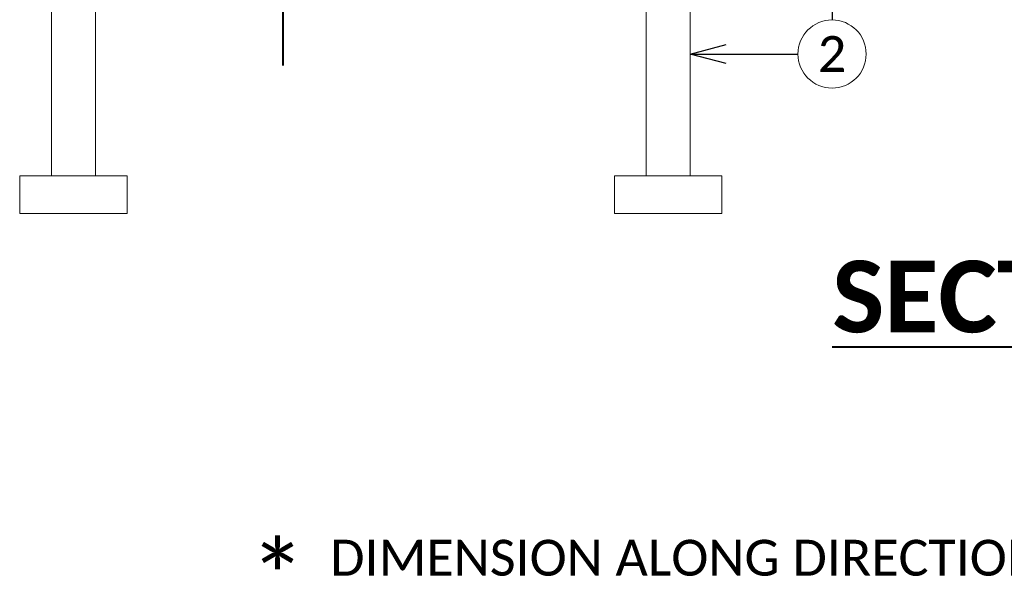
# Model space of a CAD drawing. Header units: metres. Extents: x -138 to 797, y -50 to 519.
# Tile 208 of 256: x 67 to 108, y 334 to 358. Entities that reach past the tile are written whole.
import ezdxf
from ezdxf import colors
from ezdxf.entities.mleader import LeaderData, LeaderLine
from ezdxf.enums import TextEntityAlignment as Align
from ezdxf.math import Vec2, Vec3

# ---------------------------------------------------------------- set-up
doc = ezdxf.new("R2010")
doc.units = ezdxf.units.M
doc.header["$MEASUREMENT"] = 0
for name, color, linetype, lineweight in [('B_ANNO_DIM', 7, 'Continuous', 18), ('B_ANNO_SYMB', 7, 'Continuous', 18), ('B_ANNO_TEXT', 7, 'Continuous', 18), ('B_ANNO_TEXT_TITLE', 7, 'Continuous', 40), ('B_DETAIL', 7, 'Continuous', 18), ('B_DETAIL_OBJ', 7, 'Continuous', 40)]:
    doc.layers.add(name, color=color, linetype=linetype, lineweight=lineweight)
doc.styles.add('Annotative', font='calibri.ttf', dxfattribs={"height": 0.0625})
doc.styles.get("Standard").update_dxf_attribs({"font": 'calibri.ttf'})
doc.styles.add('Title', font='calibrib.ttf', dxfattribs={"height": 0.125})

# ---------------------------------------------------------------- blocks, each defined once
blk = doc.blocks.new('_Open30')
at = {"color": 0, "linetype": 'ByBlock', "lineweight": -2}
for p, q in [((-1, 0.268), (0, 0)), ((0, 0), (-1, -0.268)), ((0, 0), (-1, 0))]:
    blk.add_line(p, q, dxfattribs=at)
blk = doc.blocks.new('*U5621')
at = {"layer": 'B_ANNO_SYMB'}
blk.add_circle((213.3667, 89.3509), 1.4255, dxfattribs=at)
at = {"layer": 'B_DETAIL'}
for p, q in [((180.7386, 95.6434), (180.7386, 84.2544)), ((182.5756, 95.6434), (182.5756, 84.2544)), ((205.5985, 95.6434), (205.5985, 84.2544)), ((207.4354, 95.6434), (207.4354, 84.2544))]:
    blk.add_line(p, q, dxfattribs=at)
at = {"layer": 'B_DETAIL', "flags": 128}
for points in [[(183.9012, 82.69), (179.413, 82.69), (179.413, 84.2544), (183.9012, 84.2544)], [(208.7611, 84.2544), (204.2728, 84.2544), (204.2728, 82.69), (208.7611, 82.69)]]:
    blk.add_lwpolyline(points, close=True, dxfattribs=at)
at = {"layer": 'B_DETAIL_OBJ'}
blk.add_line((190.4285, 88.8682), (190.4285, 100.6626), dxfattribs=at)
at = {"layer": 'B_ANNO_TEXT', "insert": (213.3667, 89.3509), "char_height": 1.5, "width": 3.563823, "attachment_point": 5, "style": 'Annotative'}
blk.add_mtext('2', dxfattribs=at)
at = {"layer": 'B_ANNO_TEXT', "attachment_point": 1, "line_spacing_factor": 0.9, "style": 'Annotative'}
for s, insert, char_height, width in [('\\A1;*', (189.0278, 68.9019, 3.369), 3, 218.746606), ('\\A1;DIMENSION ALONG DIRECTION OF MOVEMENT', (192.387, 69.0411, 1.6845), 1.5, 109.373303)]:
    blk.add_mtext(s, dxfattribs=dict(at, insert=insert, char_height=char_height, width=width))
at = {"layer": 'B_ANNO_TEXT', "style": 'Annotative'}
blk.add_attdef('DIM8', text='', height=1.5, dxfattribs=at).set_placement((182.277, 126.1044), align=Align.MIDDLE_CENTER)
blk.add_attdef('DIM10', text='', height=1.5, rotation=300, dxfattribs=at).set_placement((32.2459, 105.4056), align=Align.MIDDLE_CENTER)
at = {"layer": 'B_ANNO_TEXT_TITLE', "insert": (213.3685, 80.7109, -1.6845), "char_height": 3, "attachment_point": 1, "line_spacing_factor": 0.8, "style": 'Title'}
blk.add_mtext('\\pxqc;{\\LSECTION B-B}', dxfattribs=at)
at = {"layer": 'B_ANNO_DIM'}
ml = blk.add_multileader_mtext('Standard', dxfattribs=at)
ml.set_content('', color=256)
ml.set_leader_properties()
ml.set_arrow_properties(name='OPEN30')
ml.build(insert=Vec2(0, 0))
ml.multileader.update_dxf_attribs({"text_right_attachment_type": 3, "dogleg_length": 0.0625, "arrow_head_size": 1.5, "scale": 24})
ctx = ml.context
ctx.base_point, ctx.scale, ctx.char_height, ctx.arrow_head_size, ctx.landing_gap_size, ctx.plane_origin, ctx.plane_x_axis, ctx.plane_y_axis = Vec3(213.3667, 89.2764), 24, 1.5, 1.5, 0.75, Vec3(213.3667, 95.7543), Vec3(0, 1), Vec3(-1, 0)
ctx.right_attachment = 3
notes = []
notes.append((ctx, [(0, (1, 1, 0), (213.3667, 92.2764), (0, -1), 1.5, [(0, [(213.3667, 95.2822), (213.3667, 92.2764), (213.3667, 92.2764)], 0, [])])]))
ctx.mtext.insert, ctx.mtext.text_direction, ctx.mtext.rotation, ctx.mtext.flow_direction = Vec3(212.6167, 90.0264), Vec3(0, 1), 1.5707963, 5
ml = blk.add_multileader_mtext('Standard', dxfattribs=at)
ml.set_content('', color=256)
ml.set_leader_properties()
ml.set_arrow_properties(name='OPEN30')
ml.build(insert=Vec2(0, 0))
ml.multileader.update_dxf_attribs({"text_right_attachment_type": 3, "dogleg_length": 0.0625, "arrow_head_size": 1.5, "scale": 24})
ctx = ml.context
ctx.base_point, ctx.scale, ctx.char_height, ctx.arrow_head_size, ctx.landing_gap_size, ctx.plane_origin, ctx.plane_x_axis, ctx.plane_y_axis = Vec3(213.4411, 89.3509), 24, 1.5, 1.5, 0.75, Vec3(206.9633, 89.3509), Vec3(-1, 0), Vec3(0, -1)
ctx.right_attachment = 3
notes.append((ctx, [(0, (1, 1, 0), (210.4411, 89.3509), (1, 0), 1.5, [(0, [(207.4354, 89.3509), (210.4411, 89.3509), (210.4411, 89.3509)], 0, [])])]))
ctx.mtext.insert, ctx.mtext.text_direction, ctx.mtext.rotation, ctx.mtext.flow_direction = Vec3(212.6911, 88.6009), Vec3(-1, 0), 3.1415927, 5
for ctx, leaders in notes:
    for number, flags, end, landing, length, lines in leaders:
        leader = LeaderData()
        leader.index, (leader.has_last_leader_line, leader.has_dogleg_vector, leader.attachment_direction) = number, flags
        leader.last_leader_point, leader.dogleg_vector, leader.dogleg_length = Vec3(end), Vec3(landing), length
        for number, points, colour, breaks in lines:
            line = LeaderLine()
            line.index, line.vertices, line.color, line.breaks = number, Vec3.list(points), colors.encode_raw_color(colour), breaks
            leader.lines.append(line)
        ctx.leaders.append(leader)

msp = doc.modelspace()

# ---------------------------------------------------------------- block references
msp.add_blockref('*U5621', (-112.829, 266.839))

doc.saveas('drawing.dxf')
